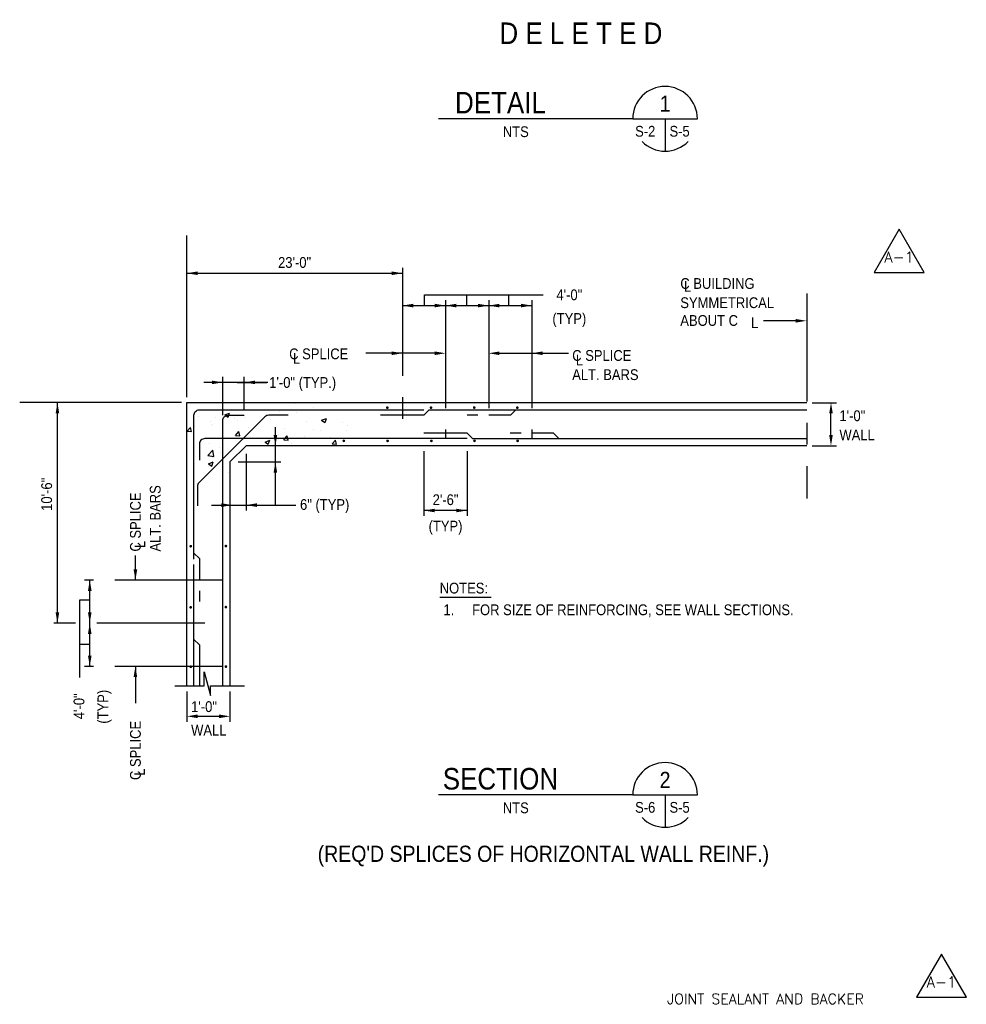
# Model space of a CAD drawing. Extents: x -485 to 3250, y 147 to 2833.
# Tile 34 of 34: x 1907 to 2961, y 1738 to 2833. Entities that reach past the tile are written whole.
import ezdxf
from ezdxf.enums import TextEntityAlignment as Align

# ---------------------------------------------------------------- set-up
doc = ezdxf.new("R2010")
doc.units = 0
doc.header["$LTSCALE"] = 96
doc.header["$MEASUREMENT"] = 0
doc.linetypes.add('CENTER', pattern=[2, 1.25, -0.25, 0.25, -0.25])
doc.linetypes.add('HIDDEN', pattern=[0.375, 0.25, -0.125])
doc.layers.get('0').update_dxf_attribs({"color": 2, "linetype": 'CONTINUOUS'})
doc.layers.get('DEFPOINTS').update_dxf_attribs({"linetype": 'CONTINUOUS'})
for name, color, linetype in [('101', 1, 'CONTINUOUS'), ('102', 2, 'CONTINUOUS'), ('103', 2, 'CONTINUOUS'), ('104', 4, 'CONTINUOUS'), ('NOTE-ANNT', 1, 'CONTINUOUS'), ('REV-A1', 1, 'CONTINUOUS'), ('REV-SYMBOLS', 1, 'CONTINUOUS'), ('TEXT', 2, 'CONTINUOUS')]:
    doc.layers.add(name, color=color, linetype=linetype)
doc.styles.add('ANNTEXT', font='romans.shx')
doc.styles.add('L120', font='simplex.shx', dxfattribs={"height": 11.52})
doc.styles.get("Standard").update_dxf_attribs({"font": 'romans.shx'})
doc.styles.add('SX-FRAC', font='SX-FRAC.shx', dxfattribs={"width": 0.9, "height": 1.322835})
doc.dimstyles.new('SX-FRAC', dxfattribs={"dimtxt": 12, "dimasz": 12, "dimexe": 6, "dimexo": 6, "dimgap": 0.125, "dimtad": 1, "dimdec": 4, "dimzin": 3, "dimtxsty": 'STANDARD', "dimcen": 0.125, "dimclrd": 1, "dimclre": 1, "dimclrt": 3, "dimazin": 3, "dimtfac": 1, "dimtdec": 4, "dimtix": 1, "dimtofl": 0, "dimtmove": 0, "dimatfit": 3, "dimtvp": 0.5, "dimtolj": 1, "dimtzin": 3})

# ---------------------------------------------------------------- blocks, each defined once
blk = doc.blocks.new('*D54')
at = {"color": 1, "linetype": 'BYBLOCK'}
for p, q in [((2093.2, 2086), (2093.2, 2052.2)), ((2141.2, 2086), (2141.2, 2052.2)), ((2105.2, 2058.2), (2129.2, 2058.2))]:
    blk.add_line(p, q, dxfattribs=at)
for points in [[(2105.2, 2060.2), (2105.2, 2056.2), (2093.2, 2058.2)], [(2129.2, 2060.2), (2129.2, 2056.2), (2141.2, 2058.2)]]:
    blk.add_solid(points, dxfattribs=at)
at = {"layer": 'DEFPOINTS', "color": 0, "linetype": 'BYBLOCK'}
for p in [(2093.2, 2092), (2141.2, 2092), (2141.2, 2058.2)]:
    blk.add_point(p, dxfattribs=at)
blk = doc.blocks.new('*X49')
at = {"color": 0}
for p, q in [((567.7, 1940.2), (567.7, 1940.2)), ((430.6, 1926.8), (435.9, 1928.8)), ((434.4, 1924.3), (435.9, 1928.8)), ((464.2, 1931.8), (464.2, 1931.8)), ((491.3, 1930.1), (491.3, 1930.1)), ((507.9, 1939.3), (507.9, 1939.3)), ((510.5, 1929.1), (510.5, 1929.1)), ((529.8, 1935.3), (529.8, 1935.3)), ((538.9, 1932.8), (538.9, 1932.8)), ((401.1, 1924.7), (401.1, 1924.7)), ((414.4, 1919.6), (414.4, 1919.6)), ((420.5, 1924.3), (420.5, 1924.3)), ((430.6, 1926.8), (434.4, 1924.3)), ((441.2, 1923), (441.2, 1923)), ((444.3, 1920.3), (444.3, 1920.3)), ((452.3, 1924.4), (452.3, 1924.4)), ((481.2, 1921.3), (481.2, 1921.3)), ((491.7, 1926.6), (491.7, 1926.6)), ((521.3, 1919.7), (521.3, 1919.7)), ((538.4, 1920.8), (543.7, 1922.8)), ((538.4, 1920.8), (542.1, 1918.3)), ((542.2, 1918.3), (543.7, 1922.8)), ((561.3, 1918), (561.3, 1918)), ((388.9, 1908.6), (392.5, 1912.9)), ((388.9, 1908.6), (393.4, 1908.2)), ((393.4, 1908.2), (392.5, 1912.9)), ((397.1, 1914.1), (397.1, 1914.1)), ((415.9, 1916.6), (415.9, 1916.6)), ((417, 1914.7), (417, 1914.7)), ((442.7, 1903.9), (446.3, 1908.2)), ((447.2, 1903.5), (446.3, 1908.2)), ((457, 1913), (457, 1913)), ((497, 1911.3), (497, 1911.3)), ((528.9, 1910.4), (528.9, 1910.4)), ((537.1, 1909.6), (537.1, 1909.6)), ((566.5, 1909.4), (566.5, 1909.4)), ((566.7, 1915.2), (566.7, 1915.2)), ((442.7, 1903.9), (447.2, 1903.5)), ((451.4, 1899.5), (451.4, 1899.5)), ((472, 1897), (472, 1897)), ((475.4, 1896.6), (480.7, 1898.6)), ((475.4, 1896.6), (479.1, 1894.1)), ((479.1, 1894.1), (480.7, 1898.6)), ((490.4, 1905.1), (490.4, 1905.1)), ((490.7, 1899.5), (490.7, 1899.5)), ((496.5, 1899.2), (497.5, 1900.4)), ((496.5, 1899.2), (501, 1898.8)), ((497.5, 1900.4), (500.1, 1903.5)), ((500.7, 1900.4), (500.1, 1903.5)), ((501, 1898.8), (500.7, 1900.4)), ((519.1, 1903.2), (519.1, 1903.2)), ((548.6, 1902.1), (548.6, 1902.1)), ((550.3, 1894.5), (553.9, 1898.8)), ((554.8, 1894.1), (553.9, 1898.8)), ((396.2, 1887), (396.2, 1887)), ((411.6, 1881.6), (417.5, 1887.7)), ((413.5, 1894.7), (413.5, 1894.7)), ((418.3, 1880.5), (417.5, 1887.7)), ((424.6, 1890.8), (424.6, 1890.8)), ((426.3, 1884.9), (426.3, 1884.9)), ((504.8, 1894.6), (504.8, 1894.6)), ((550.3, 1894.5), (554.8, 1894.1)), ((411.6, 1881.6), (418.3, 1880.5)), ((412.4, 1872.4), (417.6, 1874.4)), ((416.1, 1869.9), (417.6, 1874.4)), ((417.4, 1879.5), (417.4, 1879.5)), ((412.4, 1872.4), (416.1, 1869.9)), ((412.6, 1869.7), (412.6, 1869.7)), ((435.3, 1863.1), (435.3, 1863.1))]:
    blk.add_line(p, q, dxfattribs=at)
blk = doc.blocks.new('*D55')
at = {"color": 1, "linetype": 'BYBLOCK'}
for p, q in [((2133.2, 2393.2), (2133.2, 2435.9)), ((2157.2, 2399.2), (2157.2, 2435.9))]:
    blk.add_line(p, q, dxfattribs=at)
at = {"layer": 'DEFPOINTS', "color": 0, "linetype": 'BYBLOCK'}
for p in [(2157.2, 2429.9), (2157.2, 2393.2), (2133.2, 2387.2)]:
    blk.add_point(p, dxfattribs=at)
blk = doc.blocks.new('*D56')
at = {"color": 1, "linetype": 'BYBLOCK'}
for p, q in [((2789.2, 2407.2), (2816.2, 2407.2)), ((2810.2, 2371.2), (2810.2, 2395.2)), ((2789.2, 2359.2), (2816.2, 2359.2))]:
    blk.add_line(p, q, dxfattribs=at)
for points in [[(2808.2, 2395.2), (2812.2, 2395.2), (2810.2, 2407.2)], [(2808.2, 2371.2), (2812.2, 2371.2), (2810.2, 2359.2)]]:
    blk.add_solid(points, dxfattribs=at)
at = {"layer": 'DEFPOINTS', "color": 0, "linetype": 'BYBLOCK'}
for p in [(2783.2, 2407.2), (2810.2, 2407.2), (2783.2, 2359.2)]:
    blk.add_point(p, dxfattribs=at)
blk = doc.blocks.new('ZA_REV')
blk.add_lwpolyline([(1.732, -1), (0, 2), (-1.732, -1)], close=True)
blk = doc.blocks.new('A1REV')
at = {"layer": 'REV-SYMBOLS'}
ref = blk.add_blockref('ZA_REV', (-1.5, -1.3), dxfattribs=dict(at, xscale=16, yscale=16, zscale=16))
ref.add_attrib('REVISION', 'A-1', dxfattribs={"layer": 'NOTE-ANNT', "color": 1, "height": 12, "style": 'ANNTEXT'}).set_placement((-1.5, -0.4), align=Align.MIDDLE)

msp = doc.modelspace()

# ---------------------------------------------------------------- linework, layer by layer
at = {"layer": '101'}
for p, q in [((2093.19048, 2413.25), (2093.19048, 2593.25)), ((2093.19048, 2551.25), (2333.19048, 2551.25)), ((2357.70798, 2527.36674), (2490.02709, 2527.36674)), ((2357.70798, 2515.25), (2357.70798, 2527.36674)), ((2404.85001, 2515.25), (2404.85001, 2527.36674)), ((2451.45634, 2515.25), (2451.45634, 2527.36674)), ((2333.19048, 2515.25), (2477.19048, 2515.25)), ((2770.95724, 2498.31779), (2735.1069, 2498.31779)), ((2369.19048, 2462.22476), (2292.30582, 2462.22476)), ((2441.19048, 2462.22476), (2518.07513, 2462.22476)), ((2183.21714, 2429.78661), (2112.25835, 2429.78661)), ((2149.19048, 2429.78661), (2182.14201, 2429.78661)), ((2087.19048, 2407.25), (1907.19048, 2407.25)), ((1949.19048, 2161.82131), (1949.19048, 2407.25)), ((2191.80884, 2293.25), (2191.80884, 2379.99648)), ((2159.19048, 2350.47583), (2159.19048, 2287.25)), ((2357.19048, 2353.25), (2357.19048, 2281.25)), ((2405.19048, 2353.25), (2405.19048, 2281.25)), ((2150.4276, 2341.25), (2197.80884, 2341.25)), ((2120.65155, 2293.25), (2214.58314, 2293.25)), ((2405.19048, 2287.25), (2357.19048, 2287.25)), ((2035.99235, 2209.82131), (2035.99235, 2237.27076)), ((1985.19048, 2113.82131), (1985.19048, 2209.82131)), ((1973.93111, 2187.33132), (1973.93111, 2101.55305)), ((1985.19048, 2187.33132), (1973.93111, 2187.33132)), ((1985.19048, 2138.24433), (1973.93111, 2138.24433)), ((2035.99235, 2113.82131), (2035.99235, 2072.93666))]:
    msp.add_line(p, q, dxfattribs=at)
at = {"layer": '101', "linetype": 'CENTER'}
for p, q in [((2333.19048, 2557.25), (2333.19048, 2387.25)), ((2381.19048, 2521.25), (2381.19048, 2367.25)), ((2429.19048, 2521.25), (2429.19048, 2387.25)), ((2477.19048, 2521.25), (2477.19048, 2367.25)), ((2783.19048, 2528.62374), (2783.19048, 2300.62374)), ((2133.19048, 2209.82131), (1979.19048, 2209.82131)), ((2113.19048, 2161.82131), (1943.19048, 2161.82131)), ((2133.19048, 2113.82131), (1979.19048, 2113.82131))]:
    msp.add_line(p, q, dxfattribs=at)
at = {"layer": '101'}
msp.add_lwpolyline([(2079.8212, 2092.00147), (2112.41069, 2092.00147), (2112.41069, 2107.75909), (2119.41921, 2081.4964), (2119.41921, 2092.00147), (2157.26506, 2092.00147)], dxfattribs=at)
for points in [[(2105.19048, 2549.25), (2105.19048, 2553.25), (2093.19048, 2551.25)], [(2321.19048, 2553.25), (2321.19048, 2549.25), (2333.19048, 2551.25)], [(2345.19048, 2513.25), (2345.19048, 2517.25), (2333.19048, 2515.25)], [(2369.19048, 2517.25), (2369.19048, 2513.25), (2381.19048, 2515.25)], [(2393.19048, 2513.25), (2393.19048, 2517.25), (2381.19048, 2515.25)], [(2417.19048, 2517.25), (2417.19048, 2513.25), (2429.19048, 2515.25)], [(2441.19048, 2513.25), (2441.19048, 2517.25), (2429.19048, 2515.25)], [(2465.19048, 2517.25), (2465.19048, 2513.25), (2477.19048, 2515.25)], [(2770.95724, 2500.31779), (2770.95724, 2496.31779), (2782.95724, 2498.31779)], [(2321.19048, 2460.22476), (2321.19048, 2464.22476), (2333.19048, 2462.22476)], [(2369.19048, 2460.22476), (2369.19048, 2464.22476), (2381.19048, 2462.22476)], [(2441.19048, 2460.22476), (2441.19048, 2464.22476), (2429.19048, 2462.22476)], [(2489.19048, 2460.22476), (2489.19048, 2464.22476), (2477.19048, 2462.22476)], [(2121.19048, 2431.78661), (2121.19048, 2427.78661), (2133.19048, 2429.78661)], [(2169.19048, 2431.78661), (2169.19048, 2427.78661), (2157.19048, 2429.78661)], [(1947.19048, 2395.25), (1951.19048, 2395.25), (1949.19048, 2407.25)], [(2193.80884, 2371.25), (2189.80884, 2371.25), (2191.80884, 2359.25)], [(2189.80884, 2329.25), (2193.80884, 2329.25), (2191.80884, 2341.25)], [(2131.80884, 2295.25), (2131.80884, 2291.25), (2143.80884, 2293.25)], [(2171.19048, 2291.25), (2171.19048, 2295.25), (2159.19048, 2293.25)], [(2369.19048, 2285.25), (2369.19048, 2289.25), (2357.19048, 2287.25)], [(2393.19048, 2289.25), (2393.19048, 2285.25), (2405.19048, 2287.25)], [(2037.99235, 2221.82131), (2033.99235, 2221.82131), (2035.99235, 2209.82131)], [(1983.19048, 2197.82131), (1987.19048, 2197.82131), (1985.19048, 2209.82131)], [(1947.19048, 2173.82131), (1951.19048, 2173.82131), (1949.19048, 2161.82131)], [(1987.19048, 2173.82131), (1983.19048, 2173.82131), (1985.19048, 2161.82131)], [(1983.19048, 2149.82131), (1987.19048, 2149.82131), (1985.19048, 2161.82131)], [(1987.19048, 2125.82131), (1983.19048, 2125.82131), (1985.19048, 2113.82131)], [(2037.99235, 2101.82131), (2033.99235, 2101.82131), (2035.99235, 2113.82131)]]:
    msp.add_solid(points, dxfattribs=at)
at = {"layer": '102'}
for p, q in [((2589.53061, 2723.11205), (2661.53061, 2723.11205)), ((2625.53061, 2723.11205), (2625.53061, 2687.11205)), ((2093.19048, 2407.25), (2783.19048, 2407.25)), ((2093.19048, 2092.00147), (2093.19048, 2407.25)), ((2159.19048, 2359.25), (2141.19048, 2341.25)), ((2783.19048, 2359.25), (2159.19048, 2359.25)), ((2141.19048, 2341.25), (2141.19048, 2092.00147)), ((2589.53061, 1970.73671), (2661.53061, 1970.73671)), ((2625.53061, 1970.73671), (2625.53061, 1934.73671))]:
    msp.add_line(p, q, dxfattribs=at)
at = {"layer": '104'}
for p, q in [((2589.53061, 2723.11205), (2373.53061, 2723.11205)), ((2362.93137, 2399.25), (2783.19048, 2399.25)), ((2411.19048, 2367.25), (2783.19048, 2367.25)), ((2589.53061, 1970.73671), (2373.53061, 1970.73671))]:
    msp.add_line(p, q, dxfattribs=at)
at = {"layer": '104', "const_width": 1.5}
for points in [[(2315.60549, 2401.71846, 1), (2317.10549, 2401.71846, 1)], [(2364.32872, 2401.71846, 1), (2365.82872, 2401.71846, 1)], [(2412.32872, 2401.71846, 1), (2413.82872, 2401.71846, 1)], [(2460.32872, 2401.71846, 1), (2461.82872, 2401.71846, 1)], [(2267.23722, 2364.75, 1), (2268.73722, 2364.75, 1)], [(2315.96044, 2364.75, 1), (2317.46044, 2364.75, 1)], [(2364.68367, 2364.75, 1), (2366.18367, 2364.75, 1)], [(2412.68367, 2364.75, 1), (2414.18367, 2364.75, 1)], [(2460.68367, 2364.75, 1), (2462.18367, 2364.75, 1)], [(2096.8217, 2247.51787, 1), (2098.3217, 2247.51787, 1)], [(2135.91319, 2247.70245, 1), (2137.41319, 2247.70245, 1)], [(2096.8217, 2179.52612, 1), (2098.3217, 2179.52612, 1)], [(2135.91319, 2179.71069, 1), (2137.41319, 2179.71069, 1)], [(2096.8217, 2113.35558, 1), (2098.3217, 2113.35558, 1)], [(2135.91319, 2113.54016, 1), (2137.41319, 2113.54016, 1)]]:
    msp.add_lwpolyline(points, format="xyb", close=True, dxfattribs=at)
at = {"layer": '104'}
for points in [[(2101.19048, 2233.25), (2101.19048, 2393.25, -0.4142135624), (2107.19048, 2399.25), (2356.93137, 2399.25)], [(2205.87677, 2393.25), (2184.36205, 2393.25, 0.1989123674), (2180.11941, 2391.49264), (2106.75789, 2318.13705, 0.1989123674), (2105.00053, 2313.89441), (2105.00053, 2292.37969)], [(2133.19048, 2092.00147), (2133.19048, 2387.25, -0.4142135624), (2139.19048, 2393.25), (2157.19048, 2393.25)], [(2405.19048, 2367.25), (2113.19048, 2367.25, 0.4142135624), (2107.19048, 2361.25), (2107.19048, 2343.25)]]:
    msp.add_lwpolyline(points, format="xyb", dxfattribs=at)
for points in [[(2362.93137, 2399.25), (2356.93137, 2393.25), (2308.93137, 2393.25)], [(2411.19048, 2367.25), (2405.19048, 2373.25), (2357.19048, 2373.25)], [(2101.19048, 2092.00147), (2101.19048, 2227.25)], [(2101.19048, 2143.82131), (2107.19048, 2137.82131), (2107.19048, 2092.00147)]]:
    msp.add_lwpolyline(points, dxfattribs=at)
at = {"layer": '104', "linetype": 'HIDDEN'}
for points in [[(2459.30941, 2399.25), (2453.30941, 2393.25), (2405.30941, 2393.25)], [(2507.19048, 2367.25), (2501.19048, 2373.25), (2453.19048, 2373.25)], [(2101.19048, 2239.82131), (2107.19048, 2233.82131), (2107.19048, 2185.82131)]]:
    msp.add_lwpolyline(points, dxfattribs=at)
at = {"layer": '104'}
for centre, start, end in [((2625.53061, 2723.11205), 0, 180), ((2625.53061, 2723.11205), 224.59013493, 315.40986507), ((2625.53061, 1970.73671), 0, 180), ((2625.53061, 1970.73671), 224.59013493, 315.40986507)]:
    msp.add_arc(centre, 36, start, end, dxfattribs=at)
at = {"layer": 'TEXT'}
msp.add_line((2374.65004, 2190.80757), (2431.83854, 2190.80757), dxfattribs=at)

# ---------------------------------------------------------------- block references
at = {"layer": '101'}
msp.add_blockref('*X49', (1704.84203, 466.81743), dxfattribs=at)
at = {"layer": 'REV-A1'}
for p in [(2887.64277, 2569.53503), (2934.66704, 1762.91087)]:
    msp.add_blockref('A1REV', p, dxfattribs=at)

# ---------------------------------------------------------------- texts
at = {"layer": '103', "style": 'L120'}
msp.add_text('JOINT SEALANT AND BACKER', height=11.52, dxfattribs=at).set_placement((2627.73472, 1737.93615))
at = {"layer": '104', "style": 'SX-FRAC', "width": 0.9}
for s, height, p in [('D E L E T E D ', 24, (2535.87548, 2818.30051)), ('DETAIL', 24, (2442.29243, 2741.11205)), ('1', 18, (2625.53061, 2739.96375)), ('SECTION', 24, (2442.29243, 1988.73671)), ('2', 18, (2625.53061, 1987.58842))]:
    msp.add_text(s, height=height, dxfattribs=at).set_placement(p, align=Align.MIDDLE)
msp.add_text("(REQ'D SPLICES OF HORIZONTAL WALL REINF.)", height=18, dxfattribs=at).set_placement((2238.88903, 1896.23631))
at = {"layer": 'TEXT', "style": 'SX-FRAC', "width": 0.9}
for p in [(2459.39469, 2708.76348), (2459.39469, 1956.38815)]:
    msp.add_text('NTS', height=12, dxfattribs=at).set_placement(p, align=Align.MIDDLE)
for s, p in [('S-2', (2603.43546, 2703.26317)), ('23\'-0"', (2213.19048, 2557.25)), ('4\'-0"', (2518.97337, 2521.25)), ('(TYP)', (2518.97337, 2494.92014)), ('2\'-6"', (2381.19048, 2293.25)), ('(TYP)', (2381.19048, 2263.88597)), ('S-6', (2603.43546, 1950.88783))]:
    msp.add_text(s, height=12, dxfattribs=at).set_placement(p, align=Align.CENTER)
for s, p in [('S-5', (2630.44597, 2703.26317)), ('C BUILDING', (2642.50301, 2533.84035)), ('L', (2646.628, 2530.6287)), ('SYMMETRICAL', (2642.50301, 2512.49182)), ('ABOUT C', (2642.50301, 2492.70609)), ('L', (2721.29107, 2490.23288)), ('C SPLICE', (2207.14754, 2455.55357)), ('C SPLICE', (2522.20332, 2453.76298)), ('L', (2211.38264, 2450.48478)), ('L', (2526.22524, 2448.6942)), ('ALT. BARS', (2522.20332, 2432.41445)), ('1\'-0" (TYP.)', (2184.92812, 2423.68119)), ('1\'-0"', (2819.61793, 2386.67707)), ('WALL', (2819.61793, 2365.32853)), ('6" (TYP)', (2219.24097, 2287.90139)), ('NOTES:', (2374.70486, 2194.88748)), ('1.', (2378.86559, 2170.76128)), ('FOR SIZE OF REINFORCING, SEE WALL SECTIONS.', (2410.76446, 2170.76128)), ('1\'-0"', (2097.99946, 2062.97201)), ('WALL', (2097.99946, 2036.74998)), ('S-5', (2630.44597, 1950.88783))]:
    msp.add_text(s, height=12, dxfattribs=at).set_placement(p)
for s, p in [('10\'-6"', (1943.19048, 2305.25)), ('4\'-0"', (1979.19048, 2069.39703)), ('(TYP)', (2005.79342, 2068.85076))]:
    msp.add_text(s, height=12, rotation=90, dxfattribs=at).set_placement(p, align=Align.CENTER)
for s, p in [('C SPLICE', (2041.99235, 2241.53565)), ('ALT. BARS', (2064.06739, 2241.53565)), ('L', (2047.06113, 2245.55757)), ('C SPLICE', (2041.99235, 1987.31709)), ('L', (2046.69607, 1992.04605))]:
    msp.add_text(s, height=12, rotation=90, dxfattribs=at).set_placement(p)

# ---------------------------------------------------------------- dimensions: what is measured, and where the dimension line sits
at = {"layer": '101'}
for base, p1, p2, picture, middle in [((2157.19048, 2429.87459), (2133.19048, 2387.25), (2157.19048, 2393.25), '*D55', (2145.19048, 2429.87459)), ((2141.19048, 2058.17512), (2093.19048, 2092.00147), (2141.19048, 2092.00147), '*D54', (2117.19048, 2058.17512))]:
    dim = msp.add_linear_dim(base=base, p1=p1, p2=p2, text=' ', dimstyle='SX-FRAC', dxfattribs=at)
    dim.commit()
    dim.dimension.update_dxf_attribs({"geometry": picture, "text_midpoint": middle})
dim = msp.add_linear_dim(base=(2810.19854, 2407.25), p1=(2783.19048, 2359.25), p2=(2783.19048, 2407.25), angle=90, text=' ', dimstyle='SX-FRAC', dxfattribs=at)
dim.commit()
dim.dimension.update_dxf_attribs({"geometry": '*D56', "text_midpoint": (2810.19854, 2383.25)})

doc.saveas('drawing.dxf')
